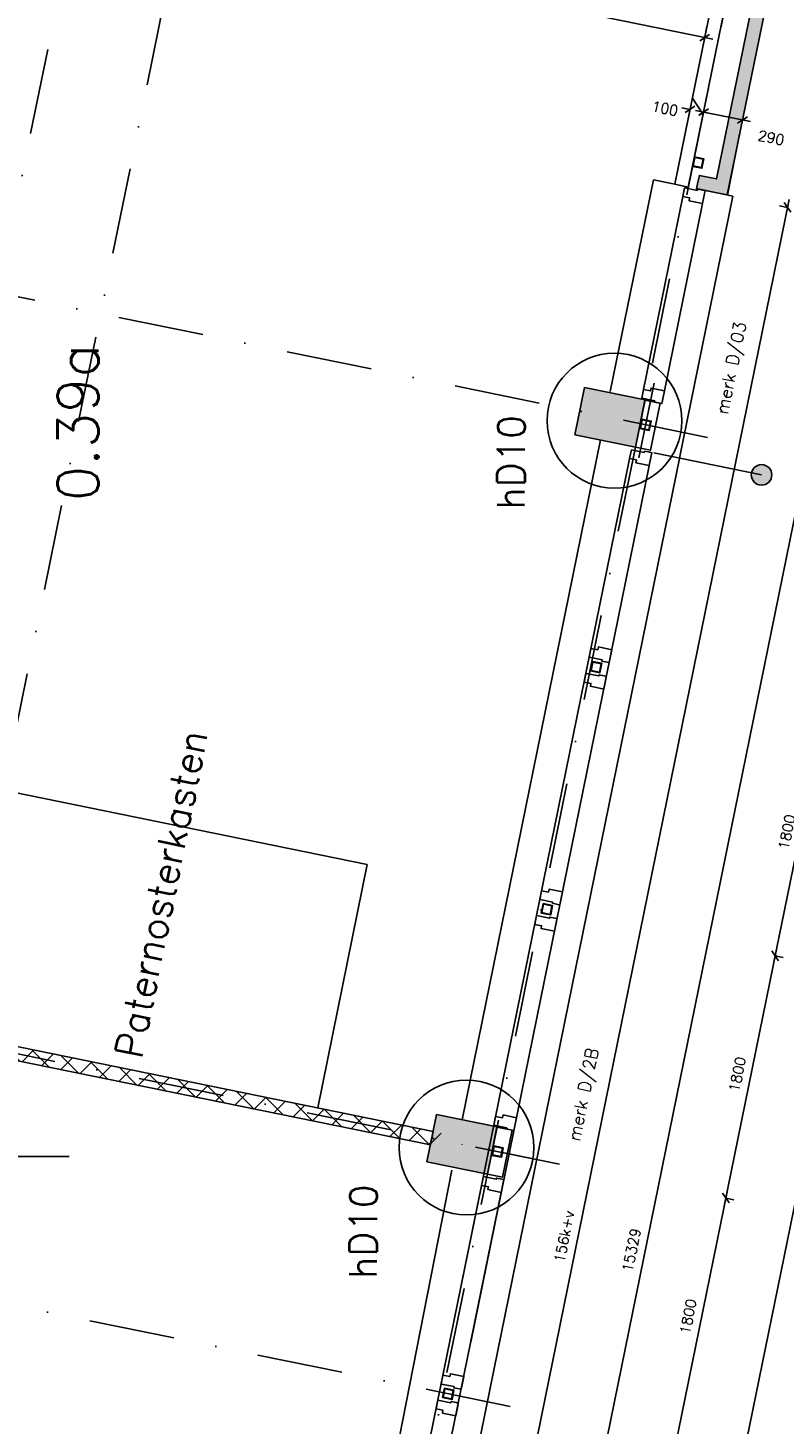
# Model space of a CAD drawing. Extents: x -33344 to 2055880, y -64816 to 121260.
# Tile 12 of 132: x 23479 to 28986, y 8111 to 18275. Entities that reach past the tile are written whole.
import ezdxf
from ezdxf.enums import TextEntityAlignment as Align

# ---------------------------------------------------------------- set-up
doc = ezdxf.new("R2010")
doc.units = 0
doc.header["$LTSCALE"] = 50
doc.header["$MEASUREMENT"] = 0
doc.header["$PDMODE"] = 3
doc.header["$PDSIZE"] = 0.1
doc.linetypes.add('DASHED', pattern=[0.75, 0.5, -0.25])
doc.linetypes.add('STRAM_0WT$1$DASHDOT', pattern=[25, 12.5, -6.25, 0, -6.25])
doc.layers.get('0').update_dxf_attribs({"linetype": 'CONTINUOUS'})
doc.layers.get('DEFPOINTS').update_dxf_attribs({"linetype": 'CONTINUOUS'})
for name, color, linetype in [('_DETAILNUMMERS', 4, 'CONTINUOUS'), ('_DETAILNUMMERSTEKST', 4, 'CONTINUOUS'), ('A--01A1_ACEER', 1, 'CONTINUOUS'), ('A--A21--_F123-', 9, 'CONTINUOUS'), ('A--A22--_F123-', 9, 'CONTINUOUS'), ('A--A28--_F-2--', 7, 'CONTINUOUS'), ('A--A28--_F123-', 9, 'CONTINUOUS'), ('A--L21--', 3, 'CONTINUOUS'), ('A--L21--_F-2--', 7, 'CONTINUOUS'), ('A--L21A2_ISOLATIE', 1, 'CONTINUOUS'), ('A--L21A3_BUITENWAND', 3, 'CONTINUOUS'), ('A--L22--', 3, 'CONTINUOUS'), ('A--L22--_F-2--', 7, 'CONTINUOUS'), ('A--L28--', 7, 'CONTINUOUS'), ('A--L28--_F-2--', 7, 'CONTINUOUS'), ('A--L28--_F12--', 7, 'CONTINUOUS'), ('A--L31--', 2, 'CONTINUOUS'), ('A--L31--_F123-', 7, 'CONTINUOUS'), ('A--M$1A-_F123-', 1, 'CONTINUOUS'), ('A--M1$A-_F123-', 1, 'CONTINUOUS'), ('A--T$1A-_F123-_25MM', 3, 'CONTINUOUS'), ('A--T$1A-_F123-_RN', 4, 'CONTINUOUS'), ('STRAM_0WT$0$A--L$7A-_STRA0', 1, 'STRAM_0WT$1$DASHDOT'), ('STRAM_0WT$1$A--T$7A8-_STRA', 8, 'STRAM_0WT$1$DASHDOT'), ('TEKSTKOZIJNMERK', 2, 'CONTINUOUS'), ('X--LR---_CP', 7, 'CONTINUOUS'), ('XREF', 7, 'CONTINUOUS')]:
    doc.layers.add(name, color=color, linetype=linetype)
doc.styles.add('ALFA-0_25', font='ROMANS')
doc.styles.add('B-01', font='SIMPLEX.SHX', dxfattribs={"width": 0.8, "height": 4.5})
doc.styles.add('HIEMSTRA', font='romans.shx')
doc.styles.add('STRAM_0WT$1$HIEMSTRA', font='romans.shx')
doc.dimstyles.new('1OP2', dxfattribs={"dimscale": 30, "dimtxt": 2.5, "dimasz": 2, "dimexe": 2, "dimexo": 0, "dimgap": 2, "dimtad": 1, "dimdec": 0, "dimzin": 0, "dimtxsty": 'HIEMSTRA', "dimblk1": 'OBLIQUE', "dimblk2": 'OBLIQUE', "dimsah": 1, "dimcen": -3, "dimdle": 2, "dimclrd": 2, "dimclre": 2, "dimclrt": 3, "dimazin": 3, "dimtfac": 1, "dimtdec": 0, "dimtofl": 0, "dimtmove": 0, "dimatfit": 3, "dimtvp": 0.833333, "dimtolj": 1, "dimtzin": 0})
doc.dimstyles.new('STANDARD$0', dxfattribs={"dimscale": 30, "dimtxt": 2.5, "dimasz": 2, "dimexe": 2, "dimexo": 0, "dimgap": 2, "dimtad": 1, "dimdec": 0, "dimzin": 0, "dimtxsty": 'ALFA-0_25', "dimblk1": 'OBLIQUE', "dimblk2": 'OBLIQUE', "dimsah": 1, "dimcen": -3, "dimdle": 2, "dimclrd": 1, "dimclre": 1, "dimclrt": 2, "dimazin": 3, "dimtfac": 0.666667, "dimtofl": 0, "dimtmove": 0, "dimatfit": 3, "dimtvp": 0.833333, "dimtolj": 1, "dimtzin": 0})
doc.dimstyles.new('STRAM_0WT$0$STANDARD', dxfattribs={"dimscale": 70, "dimtxt": 2.5, "dimasz": 2, "dimexe": 0.3, "dimexo": 0.3, "dimgap": 2, "dimtad": 1, "dimdec": 0, "dimzin": 0, "dimtxsty": 'STRAM_0WT$1$HIEMSTRA', "dimblk1": 'STRAM_0WT$0$_OBLIQUE', "dimblk2": 'STRAM_0WT$0$_OBLIQUE', "dimsah": 1, "dimcen": -0.09, "dimdle": 0.3, "dimclrd": 1, "dimclre": 1, "dimclrt": 4, "dimazin": 3, "dimtfac": 1, "dimtdec": 4, "dimtix": 1, "dimtofl": 0, "dimtmove": 0, "dimatfit": 3, "dimtvp": 625, "dimtolj": 1, "dimtzin": 0})

# ---------------------------------------------------------------- blocks, each defined once
blk = doc.blocks.new('STRAM_0WT$0$_OBLIQUE')
at = {"color": 0, "linetype": 'BYBLOCK'}
blk.add_line((-0.5, -0.5), (0.5, 0.5), dxfattribs=at)
blk = doc.blocks.new('*D1884')
at = {"layer": 'DEFPOINTS', "color": 0}
for p in [(-67485, -20167), (-64221, -21290), (-67912, -22187), (-51841, -22187), (-48629, -24008)]:
    blk.add_point(p, dxfattribs=at)
at = {"layer": 'STRAM_0WT$0$A--L$7A-_STRA0', "color": 1}
blk.add_arc((-57567, -22187), 6714, 168.4863, 180, dxfattribs=at)
at = {"layer": 'STRAM_0WT$0$A--L$7A-_STRA0', "color": 1, "xscale": 140, "yscale": 140, "zscale": 140}
for p, rotation in [((-64146, -20847), 78.48629033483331), ((-64281, -22187), 269.9999999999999)]:
    blk.add_blockref('STRAM_0WT$0$_OBLIQUE', p, dxfattribs=dict(at, rotation=rotation))
at = {"layer": 'STRAM_0WT$0$A--L$7A-_STRA0', "color": 4, "insert": (-64473, -21491), "char_height": 175, "attachment_point": 5, "rotation": 84.2431, "style": 'STRAM_0WT$1$HIEMSTRA'}
blk.add_mtext('\\A1;11.51°', dxfattribs=at)
blk = doc.blocks.new('*U1143')
at = {"layer": 'A--A21--_F123-', "color": 2}
for points in [[(-450, -2200), (-489, -2142), (0, 0), (-59, -39)], [(0, 0), (59, 39), (-450, -2200), (-411, -2259)]]:
    blk.add_solid(points, dxfattribs=at)
at = {"layer": 'A--L21--_F-2--', "color": 3, "linetype": 'CONTINUOUS'}
for points in [[(59, 39), (59, 39), (-411, -2259), (-411, -2259)], [(-59, -39), (-59, -39), (-489, -2142), (-489, -2142)]]:
    blk.add_lwpolyline(points, dxfattribs=at)
blk = doc.blocks.new('*U1142')
at = {"layer": 'A--A21--_F123-', "color": 2}
for points in [[(174, -34), (213, -93), (0, 0), (-10, -49)], [(0, 0), (10, 49), (174, -34), (135, 24)]]:
    blk.add_solid(points, dxfattribs=at)
at = {"layer": 'A--L21--_F-2--', "color": 3, "linetype": 'CONTINUOUS'}
for points in [[(0, 0), (-10, -49), (213, -93), (213, -93)], [(0, 0), (10, 49), (135, 24), (135, 24)]]:
    blk.add_lwpolyline(points, dxfattribs=at)
blk = doc.blocks.new('BETON_KOLOM_NIEUW_350X450')
at = {"layer": 'A--A28--_F123-'}
blk.add_hatch(color=53, dxfattribs=at).paths.add_polyline_path([(174, 225), (174, -225), (-176, -225), (-176, 225)])
at = {"layer": 'A--L28--_F12--', "color": 3, "linetype": 'CONTINUOUS'}
blk.add_lwpolyline([(174, 225), (174, -225), (-176, -225), (-176, 225)], close=True, dxfattribs=at)
blk = doc.blocks.new('Q020607-')
at = {"layer": 'A--A28--_F-2--', "color": 3}
for points in [[(-31, 31), (-35, -35), (-35, 35)], [(-31, 31), (-35, 35), (35, 35)], [(-31, 31), (-31, -31), (-35, -35)], [(35, 35), (31, 31), (-31, 31)], [(35, 35), (35, -35), (31, 31)], [(35, -35), (31, -31), (31, 31)], [(35, -35), (-35, -35), (-31, -31)], [(35, -35), (-31, -31), (31, -31)]]:
    blk.add_solid(points, dxfattribs=at)
at = {"layer": 'A--L28--_F-2--', "color": 3, "linetype": 'CONTINUOUS'}
blk.add_lwpolyline([(-35, -35), (-31, -31), (-31, 31), (31, 31), (31, -31), (-31, -31), (-35, -35), (35, -35), (35, 35), (-35, 35)], close=True, dxfattribs=at)
at = {"layer": 'X--LR---_CP', "color": 4, "linetype": 'CONTINUOUS'}
for p in [(-35, 0), (0, 0), (35, 0)]:
    blk.add_point(p, dxfattribs=at)
blk = doc.blocks.new('DILATATIEVOEG')
at = {"layer": 'A--L21A3_BUITENWAND', "linetype": 'CONTINUOUS'}
h = blk.add_hatch(color=256, dxfattribs=at)
edge = h.paths.add_edge_path()
edge.add_arc((-800, 0), 75, 0, 360)
blk.add_line((-800, 0), (0, 0), dxfattribs=at)
blk.add_circle((-800, 0), 75, dxfattribs=at)
at = {"layer": 'X--LR---_CP', "linetype": 'CONTINUOUS'}
blk.add_point((0, 0), dxfattribs=at)
blk = doc.blocks.new('_OBLIQUE')
at = {"color": 0, "linetype": 'BYBLOCK'}
blk.add_line((-0.5, -0.5), (0.5, 0.5), dxfattribs=at)
blk = doc.blocks.new('*D853')
at = {"layer": 'A--M$1A-_F123-', "color": 1, "linetype": 'CONTINUOUS'}
for p, q in [((28191, 7933), (28574, 9815)), ((28562, 9756), (28621, 9744)), ((28203, 7992), (28262, 7980))]:
    blk.add_line(p, q, dxfattribs=at)
at = {"layer": 'DEFPOINTS', "color": 0, "linetype": 'CONTINUOUS'}
for p in [(28562, 9756), (28562, 9756), (28203, 7992)]:
    blk.add_point(p, dxfattribs=at)
at = {"layer": 'A--M$1A-_F123-', "color": 1, "linetype": 'CONTINUOUS', "xscale": 60, "yscale": 60, "zscale": 60}
for p, rotation in [((28562, 9756), 78.486290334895), ((28203, 7992), 258.486290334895)]:
    blk.add_blockref('_OBLIQUE', p, dxfattribs=dict(at, rotation=rotation))
at = {"layer": 'A--M$1A-_F123-', "color": 2, "linetype": 'CONTINUOUS', "insert": (28287, 8894), "char_height": 75, "attachment_point": 5, "rotation": 78.4863, "style": 'ALFA-0_25'}
blk.add_mtext('\\A1;1800', dxfattribs=at)
blk = doc.blocks.new('*D854')
at = {"layer": 'A--M$1A-_F123-', "color": 1, "linetype": 'CONTINUOUS'}
for p, q in [((28550, 9697), (28933, 11579)), ((28921, 11520), (28980, 11508)), ((28562, 9756), (28621, 9744))]:
    blk.add_line(p, q, dxfattribs=at)
at = {"layer": 'DEFPOINTS', "color": 0, "linetype": 'CONTINUOUS'}
for p in [(28921, 11520), (28921, 11520), (28562, 9756)]:
    blk.add_point(p, dxfattribs=at)
at = {"layer": 'A--M$1A-_F123-', "color": 1, "linetype": 'CONTINUOUS', "xscale": 60, "yscale": 60, "zscale": 60}
for p, rotation in [((28921, 11520), 78.486290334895), ((28562, 9756), 258.486290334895)]:
    blk.add_blockref('_OBLIQUE', p, dxfattribs=dict(at, rotation=rotation))
at = {"layer": 'A--M$1A-_F123-', "color": 2, "linetype": 'CONTINUOUS', "insert": (28646, 10657), "char_height": 75, "attachment_point": 5, "rotation": 78.4863, "style": 'ALFA-0_25'}
blk.add_mtext('\\A1;1800', dxfattribs=at)
blk = doc.blocks.new('*D855')
at = {"layer": 'A--M$1A-_F123-', "color": 1, "linetype": 'CONTINUOUS'}
for p, q in [((28909, 11461), (29293, 13342)), ((29281, 13284), (29340, 13272)), ((28921, 11520), (28980, 11508))]:
    blk.add_line(p, q, dxfattribs=at)
at = {"layer": 'DEFPOINTS', "color": 0, "linetype": 'CONTINUOUS'}
for p in [(29281, 13284), (29281, 13284), (28921, 11520)]:
    blk.add_point(p, dxfattribs=at)
at = {"layer": 'A--M$1A-_F123-', "color": 1, "linetype": 'CONTINUOUS', "xscale": 60, "yscale": 60, "zscale": 60}
for p, rotation in [((29281, 13284), 78.486290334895), ((28921, 11520), 258.486290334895)]:
    blk.add_blockref('_OBLIQUE', p, dxfattribs=dict(at, rotation=rotation))
at = {"layer": 'A--M$1A-_F123-', "color": 2, "linetype": 'CONTINUOUS', "insert": (29006, 12421), "char_height": 75, "attachment_point": 5, "rotation": 78.4863, "style": 'ALFA-0_25'}
blk.add_mtext('\\A1;1800', dxfattribs=at)
blk = doc.blocks.new('DETAILNR')
at = {"layer": '_DETAILNUMMERS'}
blk.add_circle((33, -23), 491, dxfattribs=at)
at = {"layer": 'X--LR---_CP'}
blk.add_point((0, 0), dxfattribs=at)
at = {"layer": '_DETAILNUMMERSTEKST', "style": 'ALFA-0_25'}
blk.add_attdef('DETAILNR', text='', height=200, rotation=90, dxfattribs=at).set_placement((-618, 224), align=Align.RIGHT)
blk = doc.blocks.new('*D900')
at = {"layer": 'A--M$1A-_F123-', "color": 1, "linetype": 'CONTINUOUS'}
for p, q in [((26429, 1789), (29513, 16927)), ((29501, 16868), (29442, 16880)), ((26441, 1848), (26382, 1860))]:
    blk.add_line(p, q, dxfattribs=at)
at = {"layer": 'DEFPOINTS', "color": 0, "linetype": 'CONTINUOUS'}
for p in [(29501, 16868), (29501, 16868), (26441, 1848)]:
    blk.add_point(p, dxfattribs=at)
at = {"layer": 'A--M$1A-_F123-', "color": 1, "linetype": 'CONTINUOUS', "xscale": 60, "yscale": 60, "zscale": 60}
for p, rotation in [((29501, 16868), 78.48629033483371), ((26441, 1848), 258.4862903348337)]:
    blk.add_blockref('_OBLIQUE', p, dxfattribs=dict(at, rotation=rotation))
at = {"layer": 'A--M$1A-_F123-', "color": 2, "linetype": 'CONTINUOUS', "insert": (27875, 9378), "char_height": 75, "attachment_point": 5, "rotation": 78.4863, "style": 'ALFA-0_25'}
blk.add_mtext('\\A1;15329', dxfattribs=at)
blk = doc.blocks.new('*D902')
at = {"layer": 'A--M$1A-_F123-', "color": 1, "linetype": 'CONTINUOUS'}
for p, q in [((25939, 1889), (29023, 17027)), ((29011, 16968), (28952, 16980)), ((25951, 1948), (25892, 1960))]:
    blk.add_line(p, q, dxfattribs=at)
at = {"layer": 'DEFPOINTS', "color": 0, "linetype": 'CONTINUOUS'}
for p in [(29011, 16968), (29011, 16968), (25951, 1948)]:
    blk.add_point(p, dxfattribs=at)
at = {"layer": 'A--M$1A-_F123-', "color": 1, "linetype": 'CONTINUOUS', "xscale": 60, "yscale": 60, "zscale": 60}
for p, rotation in [((29011, 16968), 78.48629033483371), ((25951, 1948), 258.4862903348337)]:
    blk.add_blockref('_OBLIQUE', p, dxfattribs=dict(at, rotation=rotation))
at = {"layer": 'A--M$1A-_F123-', "color": 2, "linetype": 'CONTINUOUS', "insert": (27385, 9477), "char_height": 75, "attachment_point": 5, "rotation": 78.4863, "style": 'ALFA-0_25'}
blk.add_mtext('\\A1;156k+v', dxfattribs=at)
blk = doc.blocks.new('*D909')
at = {"layer": 'A--M$1A-_F123-', "color": 1, "linetype": 'CONTINUOUS'}
for p, q in [((27409, 1589), (33529, 31632)), ((33517, 31573), (33575, 31561)), ((27421, 1648), (27480, 1636))]:
    blk.add_line(p, q, dxfattribs=at)
at = {"layer": 'DEFPOINTS', "color": 0, "linetype": 'CONTINUOUS'}
for p in [(33517, 31573), (33517, 31573), (27421, 1648)]:
    blk.add_point(p, dxfattribs=at)
at = {"layer": 'A--M$1A-_F123-', "color": 1, "linetype": 'CONTINUOUS', "xscale": 60, "yscale": 60, "zscale": 60}
for p, rotation in [((33517, 31573), 78.48629033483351), ((27421, 1648), 258.4862903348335)]:
    blk.add_blockref('_OBLIQUE', p, dxfattribs=dict(at, rotation=rotation))
at = {"layer": 'A--M$1A-_F123-', "color": 2, "linetype": 'CONTINUOUS', "insert": (30373, 16630), "char_height": 75, "attachment_point": 5, "rotation": 78.4863, "style": 'ALFA-0_25'}
blk.add_mtext('\\A1;30540', dxfattribs=at)
blk = doc.blocks.new('*U1071')
at = {"layer": 'A--A22--_F123-', "linetype": 'CONTINUOUS'}
h = blk.add_hatch(dxfattribs=at)
h.set_pattern_fill('ALFAKRS', color=256, scale=120, style=0)
h.set_pattern_definition([(45, (-22136.55, -11064.44), (-84.8528, 84.8528), []), (135, (-22136.55, -11064.44), (-84.8528, -84.8528), [])])
h.paths.add_polyline_path([(0, 0), (10, 49), (4293, -823), (4283, -872), (4273, -921), (-10, -49)])
at = {"layer": 'A--L22--_F-2--', "color": 2, "linetype": 'CONTINUOUS'}
for points in [[(0, 0), (-10, -49), (4273, -921), (4283, -872)], [(0, 0), (10, 49), (4293, -823), (4283, -872)]]:
    blk.add_lwpolyline(points, dxfattribs=at)
blk = doc.blocks.new('*D986')
at = {"layer": 'A--M$1A-_F123-', "color": 2}
for p, q in [((20178, 19966), (20150, 19826)), ((28467, 18194), (20103, 19897)), ((28424, 18286), (28396, 18147))]:
    blk.add_line(p, q, dxfattribs=at)
at = {"layer": 'DEFPOINTS', "color": 0}
for p in [(20178, 19966), (20162, 19885), (28424, 18286)]:
    blk.add_point(p, dxfattribs=at)
at = {"layer": 'A--M$1A-_F123-', "color": 2, "xscale": 60, "yscale": 60, "zscale": 60}
for p, rotation in [((20162, 19885), 168.4862903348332), ((28408, 18205), 348.4862903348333)]:
    blk.add_blockref('_OBLIQUE', p, dxfattribs=dict(at, rotation=rotation))
at = {"layer": 'A--M$1A-_F123-', "color": 3, "insert": (24304, 19141), "char_height": 75, "attachment_point": 5, "rotation": 348.4863, "style": 'HIEMSTRA'}
blk.add_mtext('\\A1;8415', dxfattribs=at)
blk = doc.blocks.new('*D1007')
at = {"layer": 'A--M1$A-_F123-', "color": 2, "linetype": 'CONTINUOUS'}
for p, q in [((28436, 17838), (28388, 17604)), ((28719, 17780), (28671, 17546)), ((28341, 17675), (28742, 17593))]:
    blk.add_line(p, q, dxfattribs=at)
at = {"layer": 'DEFPOINTS', "color": 0, "linetype": 'CONTINUOUS'}
for p in [(28436, 17838), (28719, 17780), (28683, 17605)]:
    blk.add_point(p, dxfattribs=at)
at = {"layer": 'A--M1$A-_F123-', "color": 2, "linetype": 'CONTINUOUS', "xscale": 60, "yscale": 60, "zscale": 60}
for p, rotation in [((28400, 17663), 168.4496430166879), ((28683, 17605), 348.4496430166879)]:
    blk.add_blockref('_OBLIQUE', p, dxfattribs=dict(at, rotation=rotation))
at = {"layer": 'A--M1$A-_F123-', "color": 3, "linetype": 'CONTINUOUS', "insert": (28892, 17476), "char_height": 75, "attachment_point": 5, "rotation": 348.4496, "style": 'HIEMSTRA'}
blk.add_mtext('\\A1;290', dxfattribs=at)
blk = doc.blocks.new('*D1008')
at = {"layer": 'A--M1$A-_F123-', "color": 2, "linetype": 'CONTINUOUS'}
for p, q in [((28301, 17682), (28242, 17694)), ((28301, 17683), (28289, 17624)), ((28400, 17663), (28388, 17603)), ((28400, 17662), (28459, 17650))]:
    blk.add_line(p, q, dxfattribs=at)
at = {"layer": 'DEFPOINTS', "color": 0, "linetype": 'CONTINUOUS'}
for p in [(28301, 17683), (28301, 17682), (28400, 17663)]:
    blk.add_point(p, dxfattribs=at)
at = {"layer": 'A--M1$A-_F123-', "color": 2, "linetype": 'CONTINUOUS', "xscale": 60, "yscale": 60, "zscale": 60}
for p, rotation in [((28301, 17682), 348.4522281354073), ((28400, 17662), 168.4522281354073)]:
    blk.add_blockref('_OBLIQUE', p, dxfattribs=dict(at, rotation=rotation))
at = {"layer": 'A--M1$A-_F123-', "color": 3, "linetype": 'CONTINUOUS', "insert": (28118, 17689), "char_height": 75, "attachment_point": 5, "rotation": 348.4522, "style": 'HIEMSTRA'}
blk.add_mtext('\\A1;100', dxfattribs=at)
blk = doc.blocks.new('STRAM_0WT')
at = {"layer": 'STRAM_0WT$0$A--L$7A-_STRA0'}
for p, q in [((-35527.847, 66718.097), (-57057.909, -38976.081)), ((-47191.427, -16952.606), (-66923.49, -12933.155)), ((-48269.28, -22243.942), (-68001.343, -18224.491)), ((-48628.564, -24007.72), (-68387.817, -19982.731)), ((-51840.773, -22186.947), (-68367.287, -22186.947))]:
    blk.add_line(p, q, dxfattribs=at)
at = {"layer": 'STRAM_0WT$1$A--T$7A8-_STRA', "color": 8}
for p, q in [((-47404.652, 4600.571), (-56073.829, -37957.669)), ((-43474.365, 3799.966), (-52138.464, -38733.347))]:
    blk.add_line(p, q, dxfattribs=at)
at = {"layer": 'STRAM_0WT$0$A--L$7A-_STRA0'}
dim = blk.add_angular_dim_2l(base=(-64220.664, -21290.197), line1=((-51840.773, -22186.947), (-67911.706, -22186.947)), line2=((-48628.564, -24007.72), (-67484.772, -20166.682)), dimstyle='STRAM_0WT$0$STANDARD', override={"dimdec": 2, "dimadec": 2}, dxfattribs=at)
dim.commit()
dim.dimension.update_dxf_attribs({"geometry": '*D1884', "text_midpoint": (-64473.314, -21490.683)})

msp = doc.modelspace()

# ---------------------------------------------------------------- linework, layer by layer
at = {"layer": '_DETAILNUMMERS', "color": 1}
msp.add_line((28662, 17500.8), (28575, 17058.5), dxfattribs=at)
at = {"layer": 'A--01A1_ACEER', "linetype": 'CONTINUOUS'}
for p, q in [((28038.8, 15688.5), (27928.2, 15145.3)), ((28225.6, 15152.7), (26871, 8502.6)), ((26871, 8502.6), (25540, 1968.6))]:
    msp.add_line(p, q, dxfattribs=at)
at = {"layer": 'A--A22--_F123-'}
msp.add_line((26487.5, 10229.2), (26402.7, 10144.4), dxfattribs=at)
at = {"layer": 'A--L21--'}
for p, q in [((27720.3, 15627.7), (28034.2, 17168.6)), ((28189.6, 17137), (28034.2, 17168.6)), ((27648.5, 15275.2), (26640.2, 10325.4)), ((26565.4, 9958.3), (25600.1, 5044.9))]:
    msp.add_line(p, q, dxfattribs=at)
at = {"layer": 'A--L21--', "color": 4, "linetype": 'CONTINUOUS'}
for points in [[(28082.7, 15543.2), (28012.8, 15200.2), (27903.1, 15222.6), (27973, 15565.5)], [(27004.7, 10251.2), (26934.9, 9908.2), (26825.1, 9930.6), (26895, 10273.5)]]:
    msp.add_lwpolyline(points, close=True, dxfattribs=at)
at = {"layer": 'A--L21A2_ISOLATIE', "linetype": 'CONTINUOUS', "ltscale": 10}
for q in [(28357.3, 17104), (28223.7, 15143)]:
    msp.add_line((28613.5, 17050.6), q, dxfattribs=at)
at = {"layer": 'A--L21A2_ISOLATIE', "color": 2, "linetype": 'CONTINUOUS', "ltscale": 10}
msp.add_lwpolyline([(28189.6, 17137), (28287.6, 17117), (28757.1, 19415), (28659.1, 19435)], close=True, dxfattribs=at)
at = {"layer": 'A--L31--', "color": 2, "linetype": 'CONTINUOUS'}
for points in [[(28261.3, 17111.6), (28248.4, 17047.9), (28298.3, 17037.8), (28294.1, 17017.2), (28391.1, 16997.4), (28405.7, 17069), (28410.1, 17090.5), (28395.4, 17093.5), (28357.2, 17101.3), (28355.4, 17092.5)], [(27950.3, 15579.4), (27963.2, 15643), (28013.2, 15632.9), (28017.4, 15653.4), (28114.4, 15633.7), (28099.8, 15562.1), (28095.4, 15540.6), (28080.7, 15543.6), (28042.5, 15551.4), (28044.3, 15560.2)], [(27873.6, 15203.5), (27860.7, 15139.8), (27910.6, 15129.7), (27906.4, 15109.1), (28003.5, 15089.3), (28018, 15160.9), (28022.4, 15182.4), (28007.7, 15185.4), (27969.5, 15193.2), (27967.7, 15184.4)], [(27566.2, 13694.1), (27579.2, 13757.8), (27629.2, 13747.6), (27633.4, 13768.2), (27730.4, 13748.4), (27715.8, 13676.9), (27711.4, 13655.3), (27696.7, 13658.3), (27658.5, 13666.1), (27660.3, 13674.9)], [(27542.3, 13576.4), (27529.3, 13512.8), (27579.3, 13502.6), (27575.1, 13482), (27672.1, 13462.3), (27686.7, 13533.8), (27691.1, 13555.4), (27676.3, 13558.3), (27638.1, 13566.1), (27636.3, 13557.3)], [(27206.9, 11930.3), (27219.9, 11994), (27269.9, 11983.8), (27274.1, 12004.4), (27371.1, 11984.6), (27356.5, 11913.1), (27352.1, 11891.5), (27337.4, 11894.5), (27299.2, 11902.3), (27301, 11911.1)], [(27183, 11812.7), (27170, 11749), (27220, 11738.8), (27215.8, 11718.2), (27312.8, 11698.5), (27327.4, 11770), (27331.8, 11791.6), (27317.1, 11794.5), (27278.8, 11802.3), (27277.1, 11793.5)], [(26872.3, 10287.3), (26885.2, 10351), (26935.2, 10340.8), (26939.4, 10361.4), (27036.4, 10341.6), (27021.8, 10270.1), (27017.5, 10248.6), (27002.8, 10251.6), (26964.5, 10259.4), (26966.3, 10268.2)], [(26795.8, 9912.2), (26782.8, 9848.5), (26832.8, 9838.3), (26828.6, 9817.7), (26925.6, 9798), (26940.2, 9869.5), (26944.6, 9891.1), (26929.9, 9894.1), (26891.6, 9901.8), (26889.8, 9893)], [(26488.4, 8402.7), (26501.4, 8466.4), (26551.3, 8456.2), (26555.5, 8476.8), (26652.5, 8457), (26637.9, 8385.5), (26633.6, 8364), (26618.9, 8367), (26580.6, 8374.8), (26582.4, 8383.6)], [(26464.4, 8285.1), (26451.4, 8221.4), (26501.4, 8211.3), (26497.2, 8190.7), (26594.2, 8170.9), (26608.8, 8242.5), (26613.2, 8264), (26598.5, 8267), (26560.3, 8274.8), (26558.5, 8266)]]:
    msp.add_lwpolyline(points, close=True, dxfattribs=at)
at = {"layer": 'A--L31--_F123-', "color": 1, "linetype": 'CONTINUOUS'}
for p, q in [((28396.7, 17645.2), (28318.6, 17763.2)), ((27963.1, 15643.1), (28247.9, 17048)), ((28391.1, 16997.4), (28114.3, 15633.7)), ((26581, 8857.6), (27860.3, 15137.8)), ((28003.1, 15087.3), (26703.6, 8707.6)), ((26945.1, 10085.4), (27185.7, 10036.4)), ((25254.5, 2345.4, 0), (26782.5, 9846.5)), ((26925.3, 9796), (25386.7, 2242.8))]:
    msp.add_line(p, q, dxfattribs=at)
at = {"layer": 'A--L31--_F123-', "color": 2, "linetype": 'CONTINUOUS'}
for q in [(22063, 12977.2), (25589.2, 10412.2)]:
    msp.add_line((25950.4, 12185.3), q, dxfattribs=at)

# ---------------------------------------------------------------- block references
at = {"rotation": 258.486290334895}
for p in [(27717.6, 15439), (26639.6, 10146.9)]:
    msp.add_blockref('BETON_KOLOM_NIEUW_350X450', p, dxfattribs=at)
at = {"layer": 'A--L21--', "linetype": 'CONTINUOUS'}
for name, p in [('*U1143', (28982.4, 19318.1)), ('*U1142', (28359, 17151.9))]:
    msp.add_blockref(name, p, dxfattribs=at)
at = {"layer": 'A--L21A2_ISOLATIE', "linetype": 'CONTINUOUS', "ltscale": 10}
ref = msp.add_blockref('DETAILNR', (27717.6, 15439), dxfattribs=dict(at, rotation=359.4938626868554))
ref.add_attrib('DETAILNR', 'hD10', dxfattribs={"layer": '_DETAILNUMMERSTEKST', "height": 200, "rotation": 89.49386, "style": 'ALFA-0_25'}).set_placement((27101.2, 15455.1), align=Align.RIGHT)
ref = msp.add_blockref('DETAILNR', (26640.5, 10147.5), dxfattribs=dict(at, rotation=359.4938626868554))
ref.add_attrib('DETAILNR', 'hD10', dxfattribs={"layer": '_DETAILNUMMERSTEKST', "height": 200, "rotation": 89.49386, "style": 'ALFA-0_25'}).set_placement((26024.1, 9853.8), align=Align.RIGHT)
at = {"layer": 'A--L21A3_BUITENWAND', "color": 1, "xscale": -1, "rotation": 348.486290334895}
msp.add_blockref('DILATATIEVOEG', (28038.2, 15180.8), dxfattribs=at)
at = {"layer": 'A--L22--'}
msp.add_blockref('*U1071', (22136.6, 11064.4), dxfattribs=at)
at = {"layer": 'A--L28--', "rotation": 258.486290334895}
for p in [(28360.8, 17294.4), (27977.2, 15386.1), (27617.9, 13622.3), (27258.7, 11858.5), (26899.4, 10094.7), (26540.1, 8331)]:
    msp.add_blockref('Q020607-', p, dxfattribs=at)
at = {"layer": 'XREF', "linetype": 'DASHED', "ltscale": 20}
msp.add_blockref('STRAM_0WT', (75619.4, 32246.9), dxfattribs=at)

# ---------------------------------------------------------------- texts
at = {"layer": 'A--T$1A-_F123-_25MM', "style": 'ALFA-0_25'}
msp.add_text('Paternosterkasten', height=200, rotation=78.5113, dxfattribs=at).set_placement((24306.4, 10762.2))
at = {"layer": 'A--T$1A-_F123-_RN', "style": 'ALFA-0_25'}
msp.add_text('0.39a', height=300, rotation=90, dxfattribs=at).set_placement((23993.1, 14830.3))
at = {"layer": 'TEKSTKOZIJNMERK', "style": 'B-01'}
for s, p in [('merk D/03', (28576, 15456.6, -1)), ('merk D/2B', (27498.2, 10165.3, -1))]:
    msp.add_text(s, height=90, rotation=78.48629, dxfattribs=at).set_placement(p)

# ---------------------------------------------------------------- dimensions: what is measured, and where the dimension line sits
at = {"layer": 'A--M$1A-_F123-', "linetype": 'CONTINUOUS'}
for p1, p2, picture, middle in [((27420.9, 1648.3), (33516.7, 31573.4), '*D909', (30373.2, 16630.3)), ((26441, 1847.9), (29500.7, 16868.4), '*D900', (27875.3, 9377.6))]:
    dim = msp.add_aligned_dim(p1=p1, p2=p2, distance=0, dimstyle='STANDARD$0', dxfattribs=at)
    dim.commit()
    dim.dimension.update_dxf_attribs({"geometry": picture, "text_midpoint": middle})
at = {"layer": 'A--M$1A-_F123-'}
dim = msp.add_aligned_dim(p1=(28424.3, 18286), p2=(20178.4, 19965.7), distance=82.2, dimstyle='1OP2', dxfattribs=at)
dim.commit()
dim.dimension.update_dxf_attribs({"geometry": '*D986', "text_midpoint": (24304.4, 19140.9)})
at = {"layer": 'A--M$1A-_F123-', "linetype": 'CONTINUOUS'}
dim = msp.add_aligned_dim(p1=(25951, 1947.7), p2=(29010.7, 16968.2), distance=0, text='156k+v', dimstyle='STANDARD$0', dxfattribs=at)
dim.commit()
dim.dimension.update_dxf_attribs({"geometry": '*D902', "text_midpoint": (27385.4, 9477.4)})
for base, p1, p2, picture, middle in [((29280.7, 13283.6), (28921.4, 11519.8), (29280.7, 13283.6), '*D855', (29005.5, 12421.2)), ((28921.4, 11519.8), (28562.2, 9756), (28921.4, 11519.8), '*D854', (28646.3, 10657.4)), ((28562.2, 9756), (28202.9, 7992.2), (28562.2, 9756), '*D853', (28287, 8893.6))]:
    dim = msp.add_linear_dim(base=base, p1=p1, p2=p2, angle=78.48629, dimstyle='STANDARD$0', dxfattribs=at)
    dim.commit()
    dim.dimension.update_dxf_attribs({"geometry": picture, "text_midpoint": middle})
at = {"layer": 'A--M1$A-_F123-', "color": 1, "linetype": 'CONTINUOUS'}
for base, p1, p2, angle, text, picture, middle in [((28683.3, 17604.9), (28435.8, 17837.8), (28719, 17779.9), 348.44964, '290', '*D1007', (28891.6, 17475.9)), ((28301, 17682.4), (28400.1, 17662.8), (28301.1, 17683), 168.45223, '100', '*D1008', (28117.7, 17688.9))]:
    dim = msp.add_linear_dim(base=base, p1=p1, p2=p2, angle=angle, text=text, dimstyle='1OP2', dxfattribs=at)
    dim.commit()
    dim.dimension.update_dxf_attribs({"geometry": picture, "text_midpoint": middle, "dimtype": 161})

doc.saveas('drawing.dxf')
